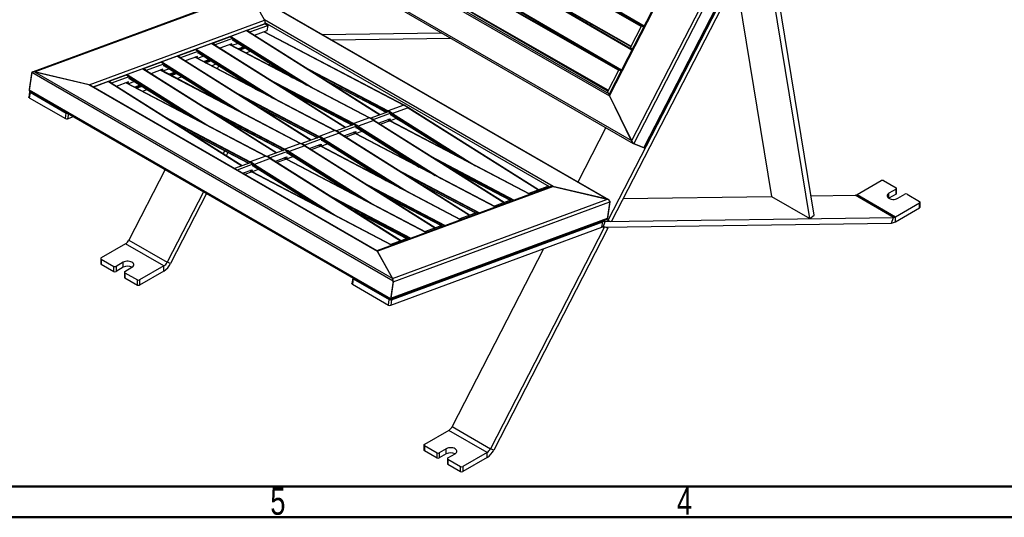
# Model space of a CAD drawing. Header units: millimetres. Extents: x 15 to 4185, y 60 to 2955.
# Tile 6 of 13: x 1504 to 2775, y 60 to 703. Entities that reach past the tile are written whole.
import ezdxf

# ---------------------------------------------------------------- set-up
doc = ezdxf.new("R2010")
doc.units = ezdxf.units.MM
doc.header["$LTSCALE"] = 10
doc.styles.add('SLDTEXTSTYLE1', font='TXT', dxfattribs={"width": 0.75})

msp = doc.modelspace()

# ---------------------------------------------------------------- linework, layer by layer
at = {"color": 7, "linetype": 'Continuous', "lineweight": 25}
for p, q in [((2587.31835, 1233.398335), (2264.738528, 606.536864)), ((2589.004073, 1233.912098), (2265.147833, 604.570196)), ((2650.953872, 1240.229955), (2293.707701, 546.00222)), ((2655.477783, 1239.879861), (2296.666459, 542.610602)), ((2668.437895, 1234.709908), (2309.626572, 537.440649)), ((2310.317147, 537.573111), (2668.839735, 1234.281277)), ((2669.144903, 1232.289442), (2263.131174, 443.292904)), ((2673.464941, 1230.566124), (2267.451211, 441.569586)), ((1892.725683, 819.236172), (2265.370957, 604.112634)), ((1897.193572, 819.15085), (2264.889098, 606.884741)), ((2523.930109, 445.846216), (2462.611209, 820.81923)), ((2529.504588, 450.17502), (2468.185688, 825.148034)), ((1829.357693, 812.277838), (2296.030915, 542.873121)), ((1831.743849, 813.01703), (2293.484578, 546.459782)), ((2306.124084, 694.030027), (2128.190428, 795.824352)), ((2306.370925, 694.509707), (2128.688681, 796.1602)), ((2306.457772, 694.647057), (2129.768691, 795.729371)), ((2134.978323, 795.834985), (2309.73834, 693.983897)), ((2309.935488, 694.367011), (2135.026053, 796.305182)), ((2114.904436, 769.627358), (2292.687557, 667.919153)), ((2292.885498, 668.303808), (2114.951842, 770.098132)), ((2293.957885, 663.318126), (2119.04845, 765.256296)), ((2294.205792, 663.799877), (2119.546704, 765.592144)), ((2294.284414, 663.952662), (2120.626713, 765.161315)), ((2428.595894, 754.718102), (2474.432634, 474.4205)), ((1799.517428, 738.110414), (1521.100618, 635.273807)), ((1522.811642, 635.196708), (1800.183687, 737.647419)), ((2264.240464, 469.977672), (1799.675693, 738.165206)), ((1800.183687, 737.647419), (1819.987896, 702.121864)), ((1819.833176, 702.399408), (1800.338408, 737.369876)), ((2262.079136, 470.812627), (1800.338408, 737.369876)), ((2276.907895, 637.254922), (2098.974238, 739.049247)), ((2277.154736, 637.734602), (2099.472492, 739.385095)), ((2277.241583, 637.871952), (2100.552502, 738.954266)), ((2105.762134, 739.05988), (2280.52215, 637.208792)), ((2280.719299, 637.591906), (2105.809864, 739.530077)), ((2085.688247, 712.852252), (2263.471368, 611.144048)), ((2263.669309, 611.528703), (2085.735653, 713.323027)), ((1593.517101, 618.472144), (1819.987896, 702.121864)), ((2192.47845, 487.27587), (1819.833176, 702.399408)), ((2090.075063, 710.307143), (2263.099839, 610.422066)), ((2263.103033, 610.428271), (2090.078257, 710.313348)), ((2104.20728, 702.156837), (2104.189088, 702.268079)), ((2234.344092, 698.857292), (2236.46668, 700.082636)), ((1598.504892, 615.817282), (1820.540301, 697.828739)), ((1796.468562, 688.522716), (1776.287012, 681.068417)), ((1796.468562, 688.522716), (1968.884425, 579.840607)), ((1968.996482, 579.881997), (1796.676802, 688.503477)), ((1797.390199, 688.053787), (1797.512436, 688.908283)), ((1797.512436, 688.908283), (1820.477648, 697.390761)), ((1797.512436, 688.908283), (1801.047969, 686.867263)), ((1800.901117, 685.840685), (1801.047969, 686.867263)), ((1801.047969, 686.867263), (1824.013182, 695.349741)), ((1823.010734, 688.3421), (1806.567796, 682.268702)), ((1819.371779, 686.998008), (1999.8172, 592.271283)), ((2000.008237, 592.26251), (1819.474106, 687.035803)), ((1820.477648, 697.390761), (1820.665607, 698.704694)), ((1820.477648, 697.390761), (1820.540301, 697.828739)), ((1820.477648, 697.390761), (1824.013182, 695.349741)), ((2187.980546, 486.658293), (1820.665607, 698.704694)), ((1824.013182, 695.349741), (1823.010734, 688.3421)), ((2111.144543, 698.15204), (2111.119848, 698.30305)), ((2130.427911, 687.019989), (2130.832378, 687.02568)), ((2189.819743, 687.855758), (2193.530538, 687.907976)), ((2239.974956, 695.575594), (2242.150033, 696.831239)), ((2306.444358, 694.652408), (2291.836264, 666.264855)), ((2309.249138, 693.033243), (2306.444358, 694.652408)), ((2308.064372, 694.006164), (2306.444358, 694.652408)), ((2308.441767, 694.739546), (2308.064372, 694.006164)), ((2309.363783, 693.25603), (2308.064372, 694.006164)), ((1752.973842, 672.457416), (1775.243139, 680.682849)), ((1756.509376, 670.416396), (1778.778673, 678.641829)), ((1775.243139, 680.682849), (1778.778673, 678.641829)), ((1775.876401, 680.501917), (1775.852003, 680.331359)), ((1775.876401, 680.501917), (1874.662763, 618.232065)), ((1776.287012, 681.068417), (1882.494081, 614.120933)), ((1778.778673, 678.641829), (1778.402755, 676.013964)), ((1778.402755, 676.013964), (1779.170132, 676.297404)), ((1778.532082, 676.918029), (1856.540388, 627.745597)), ((1779.213772, 676.246688), (1854.247548, 628.949248)), ((1894.033814, 683.693422), (2048.335273, 685.864771)), ((1906.323927, 676.598491), (2060.625386, 678.76984)), ((2142.718024, 679.925057), (2143.231441, 679.932282)), ((2202.218806, 680.76236), (2205.707038, 680.811446)), ((1708.435248, 656.006549), (1730.704545, 664.231982)), ((1711.970782, 653.965529), (1734.240079, 662.190962)), ((1730.704545, 664.231982), (1734.240079, 662.190962)), ((1731.337808, 664.05105), (1731.313409, 663.880493)), ((1731.337808, 664.05105), (1830.12417, 601.781199)), ((1751.929969, 672.071849), (1731.748418, 664.61755)), ((1731.748418, 664.61755), (1837.955487, 597.670066)), ((1734.240079, 662.190962), (1733.864161, 659.563097)), ((1751.929969, 672.071849), (1924.345832, 563.38974)), ((1924.457889, 563.43113), (1752.138208, 672.05261)), ((1752.851606, 671.60292), (1752.973842, 672.457416)), ((1752.973842, 672.457416), (1756.509376, 670.416396)), ((1756.362523, 669.389818), (1756.509376, 670.416396)), ((1777.776225, 671.634188), (1762.029202, 665.817835)), ((1774.833186, 670.547141), (1955.278606, 575.820416)), ((1955.469643, 575.811643), (1774.935513, 670.584936)), ((1777.438188, 669.271131), (1777.776225, 671.634188)), ((1785.786214, 672.103758), (1777.718642, 669.123903)), ((1785.572616, 665.000877), (1792.812232, 667.674917)), ((1786.903181, 664.302383), (1794.002531, 666.924614)), ((1788.355745, 663.539844), (1795.301968, 666.105515)), ((1795.777424, 659.643755), (1801.941264, 661.920444)), ((2294.641043, 664.64569), (2291.836264, 666.264855)), ((2293.341632, 665.395824), (2292.976395, 664.686066)), ((1707.391375, 655.620982), (1687.209825, 648.166683)), ((1707.391375, 655.620982), (1879.807238, 546.938873)), ((1879.919295, 546.980263), (1707.599614, 655.601743)), ((1708.313012, 655.152054), (1708.435248, 656.006549)), ((1708.435248, 656.006549), (1711.970782, 653.965529)), ((1711.82393, 652.938951), (1711.970782, 653.965529)), ((1733.237631, 655.183321), (1717.490608, 649.366968)), ((1730.294592, 654.096274), (1910.740012, 559.369549)), ((1910.931049, 559.360776), (1730.396919, 654.13407)), ((1732.899595, 652.820264), (1733.237631, 655.183321)), ((1741.24762, 655.652891), (1733.180048, 652.673036)), ((1733.864161, 659.563097), (1734.631538, 659.846537)), ((1733.993488, 660.467162), (1812.001794, 611.29473)), ((1734.675179, 659.795821), (1809.708954, 612.498381)), ((1741.034022, 648.55001), (1748.273639, 651.22405)), ((1742.364587, 647.851516), (1749.463937, 650.473747)), ((1743.817152, 647.088977), (1750.763375, 649.654648)), ((1662.852781, 639.170115), (1642.671231, 631.715816)), ((1662.852781, 639.170115), (1835.268644, 530.488006)), ((1835.380701, 530.529396), (1663.061021, 639.150876)), ((1663.774419, 638.701187), (1663.896655, 639.555682)), ((1663.896655, 639.555682), (1686.165951, 647.781116)), ((1663.896655, 639.555682), (1667.432189, 637.514662)), ((1667.285336, 636.488085), (1667.432189, 637.514662)), ((1667.432189, 637.514662), (1689.701485, 645.740095)), ((1688.699038, 638.732454), (1672.952015, 632.916101)), ((1685.755998, 637.645407), (1866.201419, 542.918683)), ((1866.392456, 542.909909), (1685.858325, 637.683203)), ((1686.165951, 647.781116), (1689.701485, 645.740095)), ((1686.799214, 647.600183), (1686.774816, 647.429626)), ((1686.799214, 647.600183), (1785.585576, 585.330332)), ((1687.209825, 648.166683), (1793.416894, 581.219199)), ((1688.361001, 636.369397), (1688.699038, 638.732454)), ((1696.709027, 639.202024), (1688.641455, 636.222169)), ((1689.701485, 645.740095), (1689.325568, 643.11223)), ((1689.325568, 643.11223), (1690.092944, 643.39567)), ((1689.454895, 644.016295), (1767.463201, 594.843864)), ((1690.136585, 643.344954), (1765.17036, 596.047514)), ((1751.23883, 643.192888), (1757.40267, 645.469577)), ((1760.753447, 643.357419), (1758.663157, 639.29541)), ((1826.531204, 646.420208), (1825.347778, 644.120486)), ((1830.462757, 643.941959), (1829.4472, 641.968452)), ((1869.173753, 642.80512), (1979.635649, 584.816984)), ((1876.59446, 638.127488), (1979.225039, 584.250484)), ((2277.228169, 637.877303), (2262.163571, 608.602639)), ((2280.032949, 636.258138), (2277.228169, 637.877303)), ((2278.848183, 637.231059), (2277.228169, 637.877303)), ((2279.225578, 637.964441), (2278.848183, 637.231059)), ((2280.147594, 636.480925), (2278.848183, 637.231059)), ((1519.246712, 634.228762), (1515.988757, 611.453928)), ((1519.121406, 633.352807), (1516.114063, 612.329883)), ((1985.937187, 364.814085), (1519.246712, 634.228762)), ((1593.517101, 618.472144), (1522.811642, 635.196708)), ((1985.104757, 368.508799), (1523.364029, 635.066048)), ((1592.964715, 618.602805), (1523.364029, 635.066048)), ((1619.235825, 622.25032), (1619.358061, 623.104815)), ((1619.358061, 623.104815), (1641.627358, 631.330249)), ((1619.358061, 623.104815), (1622.893595, 621.063795)), ((1622.893595, 621.063795), (1645.162892, 629.289228)), ((1641.627358, 631.330249), (1645.162892, 629.289228)), ((1642.26062, 631.149316), (1642.236222, 630.978759)), ((1642.26062, 631.149316), (1741.046982, 568.879465)), ((1642.671231, 631.715816), (1748.8783, 564.768332)), ((1645.162892, 629.289228), (1644.786974, 626.661363)), ((1644.786974, 626.661363), (1645.554351, 626.944803)), ((1644.916301, 627.565428), (1722.924607, 578.392997)), ((1645.597991, 626.894087), (1720.631767, 579.596647)), ((1696.495429, 632.099143), (1703.735045, 634.773183)), ((1697.825994, 631.400649), (1704.925344, 634.02288)), ((1699.278558, 630.63811), (1706.224781, 633.203781)), ((1706.700237, 626.742022), (1712.864077, 629.01871)), ((1824.635159, 626.354254), (1935.097056, 568.366117)), ((1894.466223, 626.862046), (1977.779224, 583.126008)), ((1896.849743, 625.359597), (1977.498347, 583.022263)), ((1982.679233, 342.039251), (1515.988757, 611.453928)), ((1965.609988, 403.479267), (1592.964715, 618.602805)), ((1964.947274, 404.274597), (1595.126043, 617.767849)), ((1618.314188, 622.719248), (1598.943107, 615.564306)), ((1618.314188, 622.719248), (1790.730051, 514.03714)), ((1790.842108, 514.078529), (1618.522427, 622.700009)), ((1622.746742, 620.037218), (1622.893595, 621.063795)), ((1644.160444, 622.281587), (1628.413421, 616.465234)), ((1641.217405, 621.19454), (1821.662825, 526.467816)), ((1821.853862, 526.459042), (1641.319732, 621.232336)), ((1643.822407, 619.91853), (1644.160444, 622.281587)), ((1652.170433, 622.751158), (1644.102861, 619.771303)), ((1651.956835, 615.648276), (1659.196451, 618.322316)), ((1653.2874, 614.949782), (1660.38675, 617.572013)), ((1654.739964, 614.187243), (1661.686187, 616.752914)), ((1662.161643, 610.291155), (1668.325483, 612.567843)), ((1809.230422, 612.800023), (1809.20999, 612.760318)), ((1832.055866, 621.676621), (1934.686445, 567.799617)), ((1849.92763, 610.411179), (1933.24063, 566.675141)), ((1516.564345, 609.682917), (1515.561897, 602.675276)), ((1517.152359, 608.88561), (1516.149911, 601.877968)), ((1516.149911, 601.877968), (1562.818959, 574.936501)), ((1517.152359, 608.88561), (1563.821406, 581.944142)), ((1517.443522, 609.622348), (1982.008293, 341.434814)), ((1743.452666, 609.737234), (1742.525369, 607.935241)), ((1780.096566, 609.903387), (1890.558462, 551.91525)), ((1787.517273, 605.225754), (1890.147851, 551.34875)), ((1852.311149, 608.90873), (1932.959753, 566.571396)), ((2264.968351, 606.983474), (2262.163571, 608.602639)), ((2264.912699, 606.875326), (2264.889098, 606.884741)), ((2293.707701, 546.00222), (2265.147833, 604.570196)), ((2265.370957, 604.112634), (2293.484578, 546.459782)), ((1735.557972, 593.45252), (1846.019869, 535.464383)), ((1742.978679, 588.774887), (1845.609258, 534.897883)), ((1805.389036, 593.960312), (1888.702037, 550.224274)), ((1807.772556, 592.457863), (1888.42116, 550.120529)), ((1967.894239, 588.064041), (1976.967469, 582.826177)), ((1999.8172, 592.271283), (1979.635649, 584.816984)), ((2005.452015, 589.013989), (1985.270465, 581.55969)), ((2005.639142, 589.009309), (1999.998182, 592.269811)), ((2005.452015, 589.013989), (2173.533325, 483.06416)), ((2005.653942, 588.998715), (2005.639235, 589.009251)), ((2173.645382, 483.105549), (2005.65387, 588.998774)), ((1562.818959, 574.936501), (1563.821406, 581.944142)), ((1566.57291, 581.260556), (1565.625003, 574.634182)), ((1565.625003, 574.634182), (1573.202873, 577.43316)), ((1691.019378, 577.001653), (1801.481275, 519.013517)), ((1698.440085, 572.32402), (1801.070664, 518.447017)), ((1760.850442, 577.509445), (1844.163443, 533.773408)), ((1763.233962, 576.006997), (1843.882566, 533.669662)), ((1955.278606, 575.820416), (1935.097056, 568.366117)), ((1960.913421, 572.563122), (1940.731871, 565.108823)), ((1961.100548, 572.558442), (1955.459589, 575.818944)), ((1957.323135, 575.570305), (1957.213669, 574.805077)), ((1979.592432, 583.795738), (1957.323135, 575.570305)), ((1960.858669, 573.529285), (1957.323135, 575.570305)), ((1960.858669, 573.529285), (1960.748868, 572.761715)), ((1983.127966, 581.754718), (1960.858669, 573.529285)), ((1960.913421, 572.563122), (2128.994732, 466.613293)), ((1961.115348, 572.547848), (1961.100641, 572.558384)), ((2129.106789, 466.654682), (1961.115276, 572.547907)), ((1966.678102, 569.041387), (1982.125518, 574.747077)), ((1981.7496, 572.119211), (1979.120311, 573.637068)), ((1981.933481, 572.01402), (1979.123612, 573.638287)), ((1979.225039, 584.250484), (1979.135863, 583.627099)), ((1983.127966, 581.754718), (1979.592432, 583.795738)), ((1981.7496, 572.119211), (1990.435114, 575.327311)), ((1982.125518, 574.747077), (1981.7496, 572.119211)), ((1982.752048, 579.126853), (1983.127966, 581.754718)), ((1983.752042, 579.496212), (1982.752048, 579.126853)), ((1982.877051, 580.000689), (1984.542275, 579.040603)), ((1984.832308, 581.010553), (1984.471511, 579.328098)), ((1984.471511, 579.328098), (2066.534517, 527.599792)), ((1984.527306, 579.05131), (1984.544136, 579.039462)), ((1984.527415, 579.051221), (2064.241677, 528.803442)), ((1984.832308, 581.010553), (2084.656893, 518.08626)), ((1985.270465, 581.55969), (2092.488211, 513.975127)), ((1990.143728, 575.219684), (1995.633669, 572.050408)), ((1716.311849, 561.058578), (1799.624849, 517.322541)), ((1718.695368, 559.55613), (1799.343972, 517.218795)), ((1784.540987, 564.821649), (1783.66848, 563.126126)), ((1788.640409, 562.669614), (1787.600033, 560.647876)), ((1935.053838, 567.344871), (1912.784541, 559.119438)), ((1938.589372, 565.303851), (1916.320075, 557.078418)), ((1934.686445, 567.799617), (1934.597269, 567.176232)), ((1938.589372, 565.303851), (1935.053838, 567.344871)), ((1938.213454, 562.675986), (1938.589372, 565.303851)), ((1939.213448, 563.045346), (1938.213454, 562.675986)), ((1938.338457, 563.549822), (1940.003682, 562.589736)), ((1940.293714, 564.559686), (1939.932917, 562.877231)), ((1939.932917, 562.877231), (2021.995924, 511.148925)), ((1939.988712, 562.600443), (1940.005542, 562.588595)), ((1939.988821, 562.600354), (2019.703083, 512.352575)), ((1940.293714, 564.559686), (2040.118299, 501.635393)), ((1940.731871, 565.108823), (2047.949617, 497.52426)), ((1981.747891, 572.017911), (1969.268536, 567.408511)), ((1981.747891, 572.017911), (2162.369669, 477.198606)), ((2162.471995, 477.236402), (1981.956137, 572.000104)), ((2260.675897, 563.283138), (2224.474589, 492.934023)), ((1890.515244, 550.894005), (1868.245948, 542.668571)), ((1894.050778, 548.852984), (1871.781482, 540.627551)), ((1890.147851, 551.34875), (1890.058676, 550.725365)), ((1894.050778, 548.852984), (1890.515244, 550.894005)), ((1910.740012, 559.369549), (1890.558462, 551.91525)), ((1893.67486, 546.225119), (1894.050778, 548.852984)), ((1893.799863, 547.098955), (1895.465088, 546.138869)), ((1895.75512, 548.10882), (1895.394323, 546.426364)), ((1895.75512, 548.10882), (1995.579705, 485.184526)), ((1916.374828, 556.112255), (1896.193278, 548.657956)), ((1896.193278, 548.657956), (2003.411023, 481.073393)), ((1916.561955, 556.107575), (1910.920995, 559.368077)), ((1912.784541, 559.119438), (1912.675075, 558.354211)), ((1916.320075, 557.078418), (1912.784541, 559.119438)), ((1916.320075, 557.078418), (1916.210274, 556.310849)), ((1916.374828, 556.112255), (2084.456138, 450.162426)), ((1916.576755, 556.096982), (1916.562048, 556.107517)), ((2084.568195, 450.203815), (1916.576682, 556.097041)), ((1922.139508, 552.590521), (1937.586924, 558.29621)), ((1937.209297, 555.567045), (1924.729942, 550.957644)), ((1937.211007, 555.668345), (1934.581718, 557.186201)), ((1937.394888, 555.563154), (1934.585018, 557.18742)), ((1937.209297, 555.567045), (2117.831075, 460.747739)), ((1937.211007, 555.668345), (1945.89652, 558.876444)), ((1937.586924, 558.29621), (1937.211007, 555.668345)), ((2117.933402, 460.785535), (1937.417543, 555.549237)), ((1845.976651, 534.443138), (1823.707354, 526.217704)), ((1845.609258, 534.897883), (1845.520082, 534.274499)), ((1849.512185, 532.402117), (1845.976651, 534.443138)), ((1866.201419, 542.918683), (1846.019869, 535.464383)), ((1871.836234, 539.661388), (1851.654684, 532.207089)), ((1872.023361, 539.656709), (1866.382402, 542.91721)), ((1868.245948, 542.668571), (1868.136481, 541.903344)), ((1871.781482, 540.627551), (1868.245948, 542.668571)), ((1871.781482, 540.627551), (1871.67168, 539.859982)), ((1871.836234, 539.661388), (2039.917544, 433.711559)), ((1872.038161, 539.646115), (1872.023454, 539.65665)), ((2040.029601, 433.752948), (1872.038089, 539.646174)), ((1877.600915, 536.139654), (1893.048331, 541.845343)), ((1892.670703, 539.116178), (1880.191348, 534.506777)), ((1892.672413, 539.217478), (1890.043124, 540.735334)), ((1892.856294, 539.112287), (1890.046424, 540.736553)), ((1892.670703, 539.116178), (2073.292481, 444.296872)), ((1892.672413, 539.217478), (1901.357927, 542.425577)), ((1893.048331, 541.845343), (1892.672413, 539.217478)), ((2073.394808, 444.334668), (1892.878949, 539.09837)), ((1894.674854, 546.594479), (1893.67486, 546.225119)), ((1895.394323, 546.426364), (1977.45733, 494.698058)), ((1895.450118, 546.149576), (1895.466949, 546.137728)), ((1895.450227, 546.149487), (1975.16449, 495.901709)), ((2296.126455, 542.826016), (2310.166576, 537.225234)), ((2296.666459, 542.610602), (2309.626572, 537.440649)), ((1768.403199, 533.46148), (1766.367698, 529.505941)), ((1772.502621, 531.309446), (1770.299251, 527.027691)), ((1821.662825, 526.467816), (1801.481275, 519.013517)), ((1827.297641, 523.210521), (1807.11609, 515.756222)), ((1827.484767, 523.205842), (1821.843808, 526.466343)), ((1823.707354, 526.217704), (1823.597888, 525.452477)), ((1827.242888, 524.176684), (1823.707354, 526.217704)), ((1827.242888, 524.176684), (1827.133087, 523.409115)), ((1849.512185, 532.402117), (1827.242888, 524.176684)), ((1827.297641, 523.210521), (1995.378951, 417.260692)), ((1827.499567, 523.195248), (1827.48486, 523.205783)), ((1995.491008, 417.302082), (1827.499495, 523.195307)), ((1833.062321, 519.688787), (1848.509737, 525.394476)), ((1848.13211, 522.665311), (1835.652755, 518.05591)), ((1848.133819, 522.766611), (1845.50453, 524.284467)), ((1848.3177, 522.66142), (1845.507831, 524.285686)), ((1848.13211, 522.665311), (2028.753888, 427.846005)), ((1848.133819, 522.766611), (1856.819333, 525.97471)), ((1848.509737, 525.394476), (1848.133819, 522.766611)), ((2028.856215, 427.883801), (1848.340356, 522.647503)), ((1849.136267, 529.774252), (1849.512185, 532.402117)), ((1850.136261, 530.143612), (1849.136267, 529.774252)), ((1849.26127, 530.648088), (1850.926494, 529.688003)), ((1851.216527, 531.657953), (1850.85573, 529.975498)), ((1850.85573, 529.975498), (1932.918737, 478.247191)), ((1850.911525, 529.698709), (1850.928355, 529.686861)), ((1850.911634, 529.69862), (1930.625896, 479.450842)), ((1851.216527, 531.657953), (1951.041112, 468.733659)), ((1851.654684, 532.207089), (1958.87243, 464.622526)), ((2034.629289, 526.208448), (2142.188118, 469.744307)), ((2042.049996, 521.530815), (2139.365673, 470.443925)), ((1691.643933, 509.058592), (1644.76814, 417.966011)), ((1801.438057, 517.992271), (1781.023103, 510.451761)), ((1804.973591, 515.951251), (1784.558637, 508.410741)), ((1791.570073, 504.363125), (1803.971143, 508.943609)), ((1801.070664, 518.447017), (1800.981489, 517.823632)), ((1804.973591, 515.951251), (1801.438057, 517.992271)), ((1803.595226, 506.315744), (1812.280739, 509.523843)), ((1803.971143, 508.943609), (1803.595226, 506.315744)), ((1804.597673, 513.323385), (1804.973591, 515.951251)), ((1805.597667, 513.692745), (1804.597673, 513.323385)), ((1804.722676, 514.197221), (1806.387901, 513.237136)), ((1806.677933, 515.207086), (1806.317136, 513.524631)), ((1806.317136, 513.524631), (1888.380143, 461.796324)), ((1806.372931, 513.247842), (1806.389761, 513.235995)), ((1806.37304, 513.247753), (1886.087302, 462.999975)), ((1806.677933, 515.207086), (1906.502518, 452.282792)), ((1807.11609, 515.756222), (1914.333836, 448.171659)), ((1990.090695, 509.757581), (2097.649525, 453.29344)), ((2059.921759, 510.265373), (2137.259642, 469.666037)), ((2062.305279, 508.762925), (2136.978765, 469.562292)), ((1803.593516, 506.214444), (1794.305704, 502.783879)), ((1803.595226, 506.315744), (1800.965937, 507.8336)), ((1803.779107, 506.210553), (1800.969237, 507.834819)), ((1803.593516, 506.214444), (1984.215294, 411.395139)), ((1984.317621, 411.432934), (1803.801762, 506.196636)), ((1997.511402, 505.079948), (2094.82708, 453.993058)), ((1945.552101, 493.306714), (2053.110931, 436.842573)), ((1952.972808, 488.629081), (2050.288486, 437.542191)), ((2189.761592, 487.316144), (1964.943402, 404.276833)), ((1965.455268, 403.756811), (2191.926063, 487.406531)), ((2015.383165, 493.814506), (2092.721048, 453.21517)), ((2017.766685, 492.312058), (2092.440171, 453.111425)), ((2161.672428, 478.683194), (2184.63764, 487.165672)), ((2184.63764, 487.165672), (2186.477943, 486.103288)), ((2262.631522, 470.681967), (2191.926063, 487.406531)), ((2192.47845, 487.27587), (2262.079136, 470.812627)), ((2584.924628, 476.710909), (2616.253778, 494.796842)), ((2619.082205, 494.796842), (2635.345661, 485.408149)), ((2635.345661, 483.775333), (2626.153273, 478.46868)), ((2635.345661, 477.243006), (2635.345661, 483.775333)), ((2635.931448, 478.059415), (2635.931448, 484.591741)), ((1741.141407, 480.484308), (1694.265615, 389.391727)), ((1745.155725, 478.166892), (1698.585652, 387.66841)), ((1901.013508, 476.855847), (2008.572337, 420.391706)), ((1908.434215, 472.178215), (2005.749892, 421.091324)), ((1970.844572, 477.363639), (2048.182454, 436.764303)), ((1973.228091, 475.861191), (2047.901577, 436.660558)), ((1985.259477, 368.231256), (2262.631522, 470.681967)), ((2117.133834, 462.232327), (2139.403131, 470.457761)), ((2139.403131, 470.457761), (2141.243434, 469.395376)), ((2161.53577, 477.727883), (2161.672428, 478.683194)), ((2161.672428, 478.683194), (2163.512731, 477.62081)), ((2282.969661, 471.72621), (2474.432634, 474.4205)), ((2474.432634, 474.4205), (2523.930109, 445.846216)), ((2525.422415, 475.138034), (2582.444826, 475.94046)), ((2631.942301, 447.366176), (2582.444826, 475.94046)), ((2584.924628, 476.710909), (2634.422103, 448.136625)), ((2626.153273, 471.937415), (2626.153273, 478.46868)), ((2635.345661, 477.243006), (2626.154193, 471.936885)), ((2637.466982, 471.937415), (2646.65937, 477.244068)), ((2649.487797, 477.244068), (2665.751253, 467.855375)), ((1926.305978, 460.912772), (2003.643861, 420.313436)), ((1928.689498, 459.410324), (2003.362984, 420.209691)), ((1985.811882, 363.93813), (2265.569923, 467.270137)), ((2116.997176, 461.277016), (2117.133834, 462.232327)), ((2117.133834, 462.232327), (2118.974137, 461.169943)), ((2140.043323, 470.088186), (2141.313653, 469.421313)), ((2265.695229, 468.146093), (2262.437274, 445.371259)), ((2265.569923, 467.270137), (2262.56258, 446.247214)), ((2634.422103, 448.136625), (2665.751253, 466.222559)), ((2634.422103, 441.604299), (2665.751253, 459.690232)), ((2665.751253, 459.690232), (2665.751253, 466.222559)), ((2666.337039, 460.50664), (2666.337039, 467.038967)), ((1982.804539, 342.915206), (2262.56258, 446.247214)), ((2072.458583, 444.826149), (2072.595241, 445.78146)), ((2072.595241, 445.78146), (2094.864537, 454.006894)), ((2072.595241, 445.78146), (2074.435543, 444.719076)), ((2094.864537, 454.006894), (2096.70484, 452.94451)), ((2095.504729, 453.637319), (2096.775059, 452.970446)), ((2259.497791, 442.125092), (2631.942301, 447.366176)), ((2523.930109, 445.846216), (2529.504588, 450.17502)), ((2629.462499, 440.063401), (2631.942301, 447.366176)), ((2634.422103, 441.604299), (2634.422103, 448.136625)), ((1982.571746, 341.639267), (2261.036815, 444.4937)), ((1982.818004, 333.793789), (2255.540635, 434.527183)), ((1983.820452, 340.80143), (2256.543083, 441.534824)), ((2028.056647, 429.330593), (2050.325944, 437.556027)), ((2050.325944, 437.556027), (2052.166246, 436.493643)), ((2050.966136, 437.186452), (2052.236465, 436.519579)), ((2258.931347, 435.131482), (2111.458615, 148.551334)), ((2263.251384, 433.408165), (2115.778653, 146.828017)), ((2256.543083, 441.534824), (2255.17081, 442.32702)), ((2255.540635, 434.527183), (2256.543083, 441.534824)), ((2257.017989, 434.822317), (2259.497791, 442.125092)), ((2257.017989, 434.822317), (2629.462499, 440.063401)), ((2257.59619, 443.222863), (2259.497791, 442.125092)), ((2263.251384, 433.408165), (2258.931347, 435.131482)), ((2260.711696, 434.874295), (2263.251384, 433.408165)), ((2263.131174, 443.292904), (2261.189867, 444.413596)), ((2267.451211, 441.569586), (2263.131174, 443.292904)), ((1983.518053, 412.879726), (2005.78735, 421.10516)), ((2005.78735, 421.10516), (2007.627653, 420.042776)), ((2006.427542, 420.735585), (2007.697872, 420.068712)), ((2027.919989, 428.375283), (2028.056647, 429.330593)), ((2028.056647, 429.330593), (2029.89695, 428.268209)), ((1640.448102, 413.157002), (1609.132194, 395.078713)), ((1689.945577, 384.582718), (1640.448102, 413.157002)), ((1644.76814, 417.966011), (1694.265615, 389.391727)), ((1983.381395, 411.924416), (1983.518053, 412.879726)), ((1983.518053, 412.879726), (1985.358356, 411.817342)), ((1608.546407, 394.262305), (1608.546407, 387.729978)), ((1965.455268, 403.756811), (1985.259477, 368.231256)), ((1965.609988, 403.479267), (1985.104757, 368.508799)), ((2180.074779, 406.652959), (2061.961141, 177.125618)), ((1609.132194, 393.445897), (1625.39565, 384.057204)), ((1609.132194, 393.445897), (1609.132194, 386.91357)), ((1609.132194, 386.91357), (1625.39565, 377.524877)), ((1625.39565, 377.524877), (1625.39565, 384.057204)), ((1637.416465, 389.363856), (1628.224077, 384.057204)), ((1628.224077, 384.057204), (1628.224077, 377.524877)), ((1637.416465, 382.83153), (1628.224077, 377.524877)), ((1637.416465, 382.83153), (1637.416465, 389.363856)), ((1639.537785, 377.525939), (1648.730173, 382.832591)), ((1689.945577, 384.582718), (1658.629668, 366.504429)), ((1689.945577, 378.050392), (1689.945577, 384.582718)), ((1698.585652, 387.66841), (1694.265615, 389.391727)), ((1638.951999, 376.709531), (1638.951999, 370.177204)), ((1639.537785, 375.893122), (1655.801241, 366.504429)), ((1639.537785, 375.893122), (1639.537785, 369.360796)), ((1639.537785, 369.360796), (1655.801241, 359.972103)), ((1689.945577, 378.050392), (1658.629668, 359.972103)), ((1933.757345, 368.842524), (1932.754898, 361.834883)), ((1655.801241, 359.972103), (1655.801241, 366.504429)), ((1658.629668, 366.504429), (1658.629668, 359.972103)), ((1934.34536, 368.045217), (1933.342912, 361.037575)), ((1933.342912, 361.037575), (1980.01196, 334.096108)), ((1934.34536, 368.045217), (1981.014407, 341.103749)), ((1985.937187, 364.814085), (1982.679233, 342.039251)), ((1985.811882, 363.93813), (1982.804539, 342.915206)), ((1980.01196, 334.096108), (1981.014407, 341.103749)), ((1983.820452, 340.80143), (1982.818004, 333.793789)), ((2057.641103, 172.316609), (2026.325195, 154.23832)), ((2107.138578, 143.742325), (2057.641103, 172.316609)), ((2061.961141, 177.125618), (2111.458615, 148.551334)), ((2025.739408, 153.421912), (2025.739408, 146.889585)), ((2026.325195, 152.605504), (2042.588651, 143.216811)), ((2026.325195, 152.605504), (2026.325195, 146.073177)), ((2026.325195, 146.073177), (2042.588651, 136.684484)), ((2042.588651, 136.684484), (2042.588651, 143.216811)), ((2054.609466, 148.523463), (2045.417078, 143.216811)), ((2045.417078, 143.216811), (2045.417078, 136.684484)), ((2054.609466, 141.991137), (2045.417078, 136.684484)), ((2054.609466, 141.991137), (2054.609466, 148.523463)), ((2056.730786, 136.685546), (2065.923174, 141.992198)), ((2107.138578, 143.742325), (2075.822669, 125.664036)), ((2107.138578, 137.209999), (2107.138578, 143.742325)), ((2115.778653, 146.828017), (2111.458615, 148.551334)), ((2056.145, 135.869138), (2056.145, 129.336811)), ((2056.730786, 135.052729), (2072.994242, 125.664036)), ((2056.730786, 135.052729), (2056.730786, 128.520403)), ((2056.730786, 128.520403), (2072.994242, 119.13171)), ((2107.138578, 137.209999), (2075.822669, 119.13171)), ((2072.994242, 119.13171), (2072.994242, 125.664036)), ((2075.822669, 125.664036), (2075.822669, 119.13171))]:
    msp.add_line(p, q, dxfattribs=at)
at = {"color": 7, "linetype": 'Continuous', "lineweight": 50}
for p, q in [((4103.279785, 100), (100, 100)), ((4140, 60), (60, 60))]:
    msp.add_line(p, q, dxfattribs=at)
at = {"color": 7, "linetype": 'Continuous', "lineweight": 25, "flags": 128}
for points in [[(1516.149911, 601.877968), (1515.900755, 602.04712), (1515.714662, 602.229527), (1515.598782, 602.41818), (1515.557569, 602.605829), (1515.561897, 602.675276)], [(1516.810459, 610.049769), (1516.704996, 609.957228), (1516.595054, 609.792905), (1516.560017, 609.613471), (1516.60123, 609.425821), (1516.71711, 609.237168), (1516.903203, 609.054761), (1517.152359, 608.88561)], [(2000.01955, 592.256546), (1999.999956, 592.268874), (1999.998205, 592.269799)], [(1955.480957, 575.805679), (1955.461362, 575.818007), (1955.459611, 575.818933)], [(1981.956266, 572.000011), (1981.935354, 572.013031), (1981.931502, 572.015037)], [(1910.942363, 559.354812), (1910.922768, 559.36714), (1910.921017, 559.368066)], [(1937.417672, 555.549144), (1937.39676, 555.562164), (1937.392908, 555.56417)], [(1866.403769, 542.903945), (1866.384175, 542.916273), (1866.382424, 542.917199)], [(1892.879079, 539.098277), (1892.858167, 539.111297), (1892.854315, 539.113303)], [(1821.865176, 526.453078), (1821.845581, 526.465406), (1821.84383, 526.466332)], [(1848.340485, 522.647411), (1848.319573, 522.66043), (1848.315721, 522.662436)], [(1803.801891, 506.196544), (1803.78098, 506.209563), (1803.777127, 506.211569)], [(2626.153273, 478.46868), (2625.036334, 477.660132), (2624.259061, 476.728376), (2623.86043, 475.720133), (2623.86043, 474.685962), (2624.259061, 473.677719), (2625.036334, 472.745963), (2626.153273, 471.937415), (2627.553871, 471.29262), (2629.167895, 470.84391), (2630.914412, 470.613785), (2632.705843, 470.613785), (2634.45236, 470.84391), (2636.066384, 471.29262), (2637.466982, 471.937415)], [(1648.730173, 382.832591), (1649.847113, 383.641139), (1650.624386, 384.572895), (1651.023017, 385.581138), (1651.023017, 386.61531), (1650.624386, 387.623552), (1649.847113, 388.555308), (1648.730173, 389.363856), (1647.329576, 390.008652), (1645.715552, 390.457362), (1643.969035, 390.687487), (1642.177603, 390.687487), (1640.431087, 390.457362), (1638.817063, 390.008652), (1637.416465, 389.363856)], [(1933.958147, 369.173573), (1933.897997, 369.116835), (1933.788055, 368.952512), (1933.753018, 368.773078), (1933.794231, 368.585428), (1933.91011, 368.396775), (1934.096204, 368.214368), (1934.34536, 368.045217)], [(1933.342912, 361.037575), (1933.093756, 361.206727), (1932.907663, 361.389134), (1932.791783, 361.577787), (1932.75057, 361.765436), (1932.754898, 361.834883)], [(2065.923174, 141.992198), (2067.040114, 142.800746), (2067.817387, 143.732502), (2068.216018, 144.740745), (2068.216018, 145.774917), (2067.817387, 146.783159), (2067.040114, 147.714915), (2065.923174, 148.523463), (2064.522577, 149.168259), (2062.908553, 149.616969), (2061.162036, 149.847094), (2059.370604, 149.847094), (2057.624088, 149.616969), (2056.010063, 149.168259), (2054.609466, 148.523463)]]:
    msp.add_lwpolyline(points, dxfattribs=at)
at = {"color": 7, "linetype": 'Continuous', "lineweight": 25}
for centre, radius, start, end in [((1796.556325, 688.336134), 0.206192, 54.206398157, 115.190990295), ((1776.61448, 680.399002), 0.745219, 116.067199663, 172.06206748), ((1732.075886, 663.948135), 0.745219, 116.067199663, 172.062067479), ((1752.017731, 671.885267), 0.206192, 54.206398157, 115.190990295), ((1707.479138, 655.4344), 0.206192, 54.206398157, 115.190990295), ((1662.940544, 638.983533), 0.206192, 54.206398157, 115.190990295), ((1687.537293, 647.497268), 0.745219, 116.067199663, 172.062067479), ((1642.998699, 631.046401), 0.745219, 116.067199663, 172.062067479), ((1618.401951, 622.532666), 0.206192, 54.206398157, 115.190990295), ((1979.963117, 584.147569), 0.745219, 116.067199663, 172.06206748), ((1941.226155, 511.869648), 82.441513, 57.706994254, 62.23152148), ((1999.906044, 592.068271), 0.221601, 65.424946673, 113.635721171), ((1961.407706, 519.323947), 82.441513, 57.706994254, 62.23152148), ((2005.541024, 588.829785), 0.204581, 61.310682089, 115.790228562), ((1564.588086, 578.18344), 3.697624, 241.415793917, 286.285743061), ((1565.639661, 585.374122), 3.882115, 242.071646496, 277.111244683), ((1955.36745, 575.617405), 0.221601, 65.424946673, 113.635721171), ((1916.869112, 502.87308), 82.441513, 57.706994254, 62.23152148), ((1961.00243, 572.378918), 0.204581, 61.31068209, 115.790228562), ((2018.180128, 641.28103), 78.260383, 239.90583603, 242.255735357), ((1941.027881, 511.671449), 82.016701, 57.717676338, 62.242902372), ((1940.252113, 509.127254), 82.966943, 57.793241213, 59.052975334), ((1984.720463, 579.234264), 0.266049, 159.347782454, 223.446123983), ((1985.613765, 580.836398), 0.800628, 115.390696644, 167.436401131), ((1910.828857, 559.166538), 0.221601, 65.424946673, 113.635721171), ((1935.424524, 567.696702), 0.745219, 116.067199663, 172.06206748), ((1896.489287, 495.220582), 82.016701, 57.717676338, 62.242902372), ((1896.687562, 495.418781), 82.441513, 57.706994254, 62.23152148), ((1895.71352, 492.676387), 82.966943, 57.793241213, 59.052975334), ((1940.181869, 562.783397), 0.266049, 159.347782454, 223.446123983), ((1941.075171, 564.385531), 0.800628, 115.390696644, 167.436401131), ((1981.836453, 571.809337), 0.226598, 65.199584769, 113.006516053), ((1890.88593, 551.245835), 0.745219, 116.067199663, 172.06206748), ((1851.950693, 478.769715), 82.016701, 57.717676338, 62.242902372), ((1852.148968, 478.967914), 82.441513, 57.706994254, 62.23152148), ((1851.174926, 476.22552), 82.966943, 57.793241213, 59.052975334), ((1896.536578, 547.934664), 0.800628, 115.390696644, 167.436401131), ((1872.330518, 486.422213), 82.441513, 57.706994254, 62.23152148), ((1916.463836, 555.928051), 0.204581, 61.310682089, 115.790228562), ((1973.641534, 624.830163), 78.260383, 239.90583603, 242.255735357), ((1937.29786, 555.35847), 0.226598, 65.199584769, 113.006516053), ((1846.347336, 534.794968), 0.745219, 116.067199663, 172.06206748), ((1807.4121, 462.318848), 82.016701, 57.717676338, 62.242902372), ((1807.610374, 462.517047), 82.441513, 57.706994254, 62.23152148), ((1866.290263, 542.715671), 0.221601, 65.424946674, 113.635721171), ((1827.791925, 469.971346), 82.441513, 57.706994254, 62.23152148), ((1871.925243, 539.477185), 0.204581, 61.310682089, 115.790228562), ((1929.102941, 608.379296), 78.260383, 239.90583603, 242.255735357), ((1892.759266, 538.907603), 0.226598, 65.199584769, 113.006516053), ((1895.643275, 546.33253), 0.266049, 159.347782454, 223.446123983), ((1821.75167, 526.264804), 0.221601, 65.424946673, 113.635721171), ((1783.253331, 453.520479), 82.441513, 57.706994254, 62.23152148), ((1827.386649, 523.026318), 0.204581, 61.31068209, 115.790228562), ((1884.564347, 591.928429), 78.260383, 239.90583603, 242.255735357), ((1848.220672, 522.456736), 0.226598, 65.199584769, 113.006516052), ((1806.636333, 459.774653), 82.966943, 57.793241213, 59.052975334), ((1851.104682, 529.881664), 0.266049, 159.347782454, 223.446123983), ((1851.997984, 531.483798), 0.800628, 115.390696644, 167.436401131), ((1801.808743, 518.344102), 0.745219, 116.067199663, 172.06206748), ((1762.873506, 445.867981), 82.016701, 57.717676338, 62.242902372), ((1763.071781, 446.06618), 82.441513, 57.706994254, 62.23152148), ((1762.097739, 443.323786), 82.966943, 57.793241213, 59.052975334), ((1806.566088, 513.430797), 0.266049, 159.347782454, 223.446123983), ((1807.45939, 515.032931), 0.800628, 115.390696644, 167.436401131), ((1840.025753, 575.477562), 78.260383, 239.90583603, 242.255735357), ((1803.682079, 506.005869), 0.226598, 65.199584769, 113.006516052), ((2617.667992, 492.06742), 3.074044, 62.609672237, 117.390327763), ((2635.035807, 484.591741), 0.873231, 290.783420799, 69.2165792), ((2582.189715, 481.137599), 5.203396, 272.810212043, 301.708745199), ((2634.930534, 478.159227), 1.005879, 294.374658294, 354.305200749), ((2648.073583, 474.514646), 3.074044, 62.609672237, 117.390327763), ((2665.441399, 467.038967), 0.873231, 290.783420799, 69.2165792), ((2665.336125, 460.606453), 1.005879, 294.374658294, 354.305200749), ((2631.68719, 452.563315), 5.203396, 272.810212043, 301.708745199), ((2257.142034, 430.356217), 4.467823, 91.590970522, 111.003774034), ((2259.745881, 433.192892), 8.935645, 91.590970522, 111.003774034), ((2628.952277, 450.457678), 10.406792, 272.810212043, 301.708745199), ((1634.14706, 423.162263), 11.824059, 302.201616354, 333.930296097), ((1609.442048, 394.262305), 0.873231, 110.7834208, 249.216579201), ((1609.547321, 387.829791), 1.005879, 185.694799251, 245.625341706), ((1626.809863, 386.786626), 3.074044, 242.609672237, 297.390327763), ((1643.073367, 372.011307), 12.20974, 62.404434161, 117.600942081), ((1683.644534, 394.587979), 11.824059, 302.201616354, 333.930296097), ((1677.343491, 398.060913), 23.648118, 302.201616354, 333.930296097), ((1626.809863, 380.254299), 3.074044, 242.609672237, 297.390327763), ((1639.952913, 370.277017), 1.005879, 185.694799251, 245.625341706), ((1639.847639, 376.709531), 0.873231, 110.7834208, 249.216579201), ((1657.215455, 369.233851), 3.074044, 242.609672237, 297.390327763), ((1657.215455, 362.701525), 3.074044, 242.609672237, 297.390327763), ((1981.781087, 337.343047), 3.697624, 241.415793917, 286.285743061), ((1982.783535, 344.350688), 3.697624, 241.415793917, 286.285743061), ((2051.34006, 182.32187), 11.824059, 302.201616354, 333.930296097), ((2026.635049, 153.421912), 0.873231, 110.7834208, 249.216579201), ((2026.740322, 146.989398), 1.005879, 185.694799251, 245.625341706), ((2044.002864, 145.946233), 3.074044, 242.609672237, 297.390327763), ((2060.266368, 131.170914), 12.20974, 62.404434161, 117.600942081), ((2100.837535, 153.747586), 11.824059, 302.201616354, 333.930296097), ((2094.536492, 157.22052), 23.648118, 302.201616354, 333.930296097), ((2044.002864, 139.413906), 3.074044, 242.609672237, 297.390327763), ((2057.145914, 129.436624), 1.005879, 185.694799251, 245.625341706), ((2057.04064, 135.869138), 0.873231, 110.7834208, 249.216579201), ((2074.408456, 128.393458), 3.074044, 242.609672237, 297.390327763), ((2074.408456, 121.861132), 3.074044, 242.609672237, 297.390327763)]:
    msp.add_arc(centre, radius, start, end, dxfattribs=at)
for centre, major_axis, ratio, start_param, end_param in [((1819.582564, 700.647498), (-0.715338, 2.60559), 0.3265779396, 3.7859505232, 5.35674685), ((1819.611979, 699.493999), (-0.199249, 3.110437), 0.3155594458, 4.1273514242, 5.698147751), ((1522.435724, 632.568843), (3.201289, -1.2216), 0.7669385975, 1.7425667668, 3.3133630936), ((1523.113417, 633.314137), (3.849403, -1.000825), 0.4427011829, 1.6206698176, 3.1914661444), ((1519.855462, 610.539303), (3.849403, -1.000825), 0.4427011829, 3.1914661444, 4.1550957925), ((1592.714103, 616.850894), (3.849403, -1.000825), 0.4427011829, 1.0135031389, 1.6206698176), ((1593.141183, 615.844279), (3.201289, -1.2216), 0.7669385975, 1.3270738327, 1.7425667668), ((2266.450966, 603.681805), (-1.779049, 3.210774), 0.2067897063, 6.0353950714, 7.6061913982), ((2266.767847, 603.923952), (-1.909118, 2.753854), 0.3190459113, 0.1683046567, 1.1219359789), ((2294.564587, 546.028953), (-1.779049, 3.210774), 0.2067897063, 1.323006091, 2.8938024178), ((2295.327716, 545.355976), (-1.909118, 2.753854), 0.3190459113, 1.1219359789, 2.6927323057), ((2308.287828, 540.186023), (-1.909118, 2.753854), 0.3190459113, 2.6927323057, 3.3098973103), ((2308.604708, 540.42817), (-1.779049, 3.210774), 0.2067897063, 2.8938024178, 3.6855870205), ((2192.227838, 485.52396), (3.849403, -1.000825), 0.4427011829, 1.6206698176, 2.9188266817), ((2191.550145, 484.778666), (3.201289, -1.2216), 0.7669385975, 1.7425667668, 2.4214426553), ((2261.828524, 469.060717), (3.849403, -1.000825), 0.4427011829, 0.0498734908, 1.6206698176), ((2262.255604, 468.054101), (3.201289, -1.2216), 0.7669385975, 0.17177044, 1.7425667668), ((2258.570569, 446.285883), (3.849403, -1.000825), 0.4427011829, 5.3731992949, 6.333058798), ((2259.248262, 447.031178), (3.201289, -1.2216), 0.7669385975, 5.5630353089, 6.4549557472), ((1965.359376, 401.727357), (-0.715338, 2.60559), 0.3265779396, 5.35674685, 5.9639135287), ((1965.07935, 401.128945), (-0.199249, 3.110437), 0.3155594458, 5.698147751, 6.1136406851), ((1984.854145, 366.756889), (-0.715338, 2.60559), 0.3265779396, 3.7859505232, 5.35674685), ((1984.883559, 365.60339), (-0.199249, 3.110437), 0.3155594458, 4.1273514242, 5.698147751), ((1981.59619, 343.982055), (-0.715338, 2.60559), 0.3265779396, 2.8223208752, 3.7859505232), ((1981.876216, 344.580467), (-0.199249, 3.110437), 0.3155594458, 3.2354309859, 4.1273514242)]:
    msp.add_ellipse(centre, major_axis=major_axis, ratio=ratio, start_param=start_param, end_param=end_param, dxfattribs=at)

# ---------------------------------------------------------------- texts
at = {"color": 7, "linetype": 'Continuous', "lineweight": 0, "char_height": 35, "attachment_point": 2, "style": 'SLDTEXTSTYLE1'}
for s, insert in [('5', (1837.147569, 98.260426)), ('4', (2362.147569, 98.260426))]:
    msp.add_mtext(s, dxfattribs=dict(at, insert=insert))

doc.saveas('drawing.dxf')
